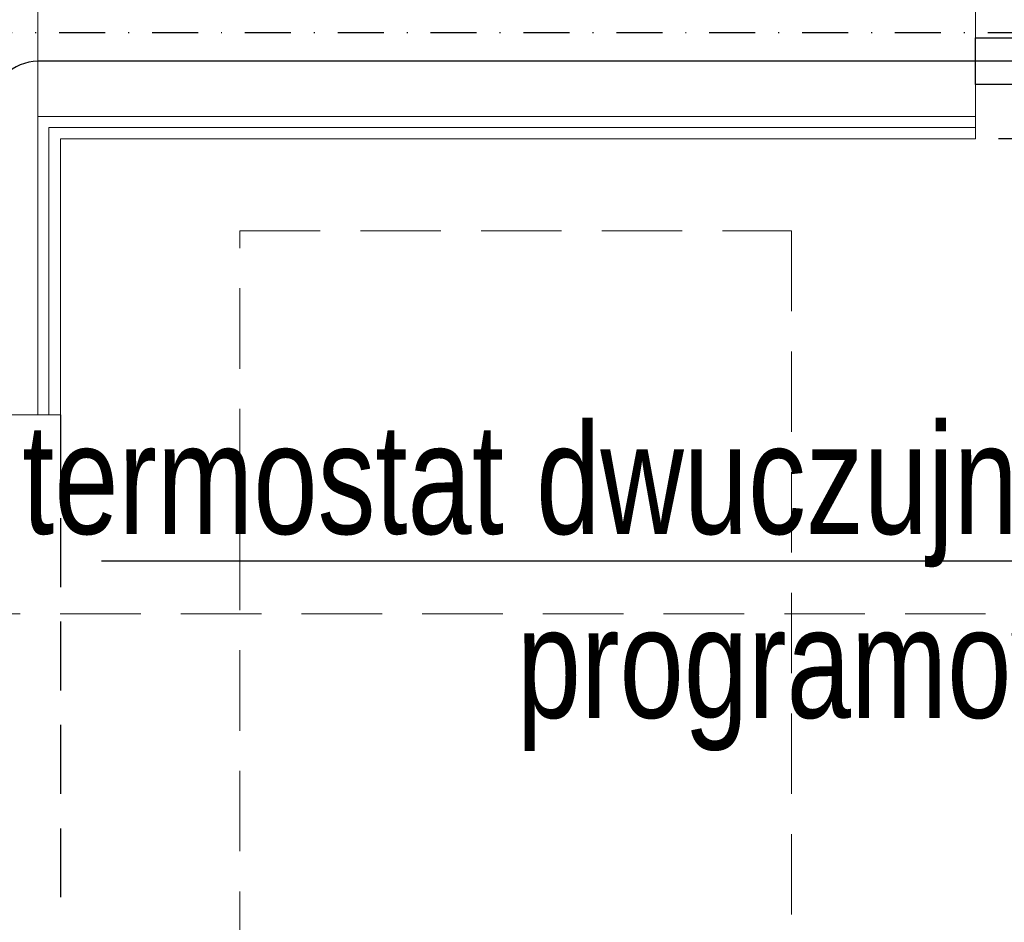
# Model space of a CAD drawing. Header units: inches. Extents: x 67073 to 287261, y -76160 to 48412.
# Tile 65 of 117: x 83797 to 83904, y -41563 to -41465. Entities that reach past the tile are written whole.
import ezdxf

# ---------------------------------------------------------------- set-up
doc = ezdxf.new("R2010")
doc.units = ezdxf.units.IN
doc.header["$MEASUREMENT"] = 0
doc.linetypes.add('DASHDOT', pattern=[1, 0.5, -0.25, 0, -0.25])
doc.linetypes.add('HIDDEN', pattern=[0.375, 0.25, -0.125])
for name, color, linetype in [('## 04 grzejniki opis', 102, 'Continuous'), ('p--drzwi', 251, 'Continuous'), ('p--podciąg', 61, 'Continuous')]:
    doc.layers.add(name, color=color, linetype=linetype)
for name, color, linetype, lineweight in [('## 08 CENTRALA REKUP', 204, 'Continuous', 25), ('DVM_PIPE', 102, 'Continuous', 30), ('p--dach', 2, 'Continuous', 30), ('p--płyta GK', 2, 'Continuous', 0), ('p--ściana szkielet', 3, 'Continuous', 0)]:
    doc.layers.add(name, color=color, linetype=linetype, lineweight=lineweight)
doc.styles.get("Standard").update_dxf_attribs({"font": 'ARIAL.TTF', "width": 0.75})

# ---------------------------------------------------------------- blocks, each defined once
blk = doc.blocks.new('drzwi-90-100')
for p, q in [((10.1, 87.38), (5.05, 87.38)), ((5.05, 87.38), (5.05, 2.53)), ((10.1, 2.53), (10.1, 87.38)), ((5.05, 2.53), (0, 2.53)), ((0, 2.53), (0, -2.53)), ((5.05, -2.53), (5.05, 2.53)), ((5.05, 2.53), (10.1, 2.53)), ((100, 2.53), (94.95, 2.53)), ((94.95, 2.53), (94.95, -2.53)), ((100, -2.53), (100, 2.53)), ((0, -2.53), (5.05, -2.53)), ((94.95, -2.53), (100, -2.53))]:
    blk.add_line(p, q)
blk.add_arc((10.8, 3.23), 84.15, 359.5233, 90.4767)

msp = doc.modelspace()

# ---------------------------------------------------------------- linework, layer by layer
at = {"layer": '## 04 grzejniki opis'}
msp.add_line((83806.181, -41523.376), (83947.588, -41523.376), dxfattribs=at)
at = {"layer": '## 08 CENTRALA REKUP', "color": 5, "linetype": 'DASHDOT', "lineweight": 25, "ltscale": 10}
msp.add_lwpolyline([(83777.013, -41514.159), (83777.013, -41508.07), (83791.494, -41508.07), (83791.494, -41465.907), (84227.553, -41465.907), (84227.553, -41525.901), (84233.435, -41525.901)], dxfattribs=at)
at = {"layer": 'DVM_PIPE'}
msp.add_line((84214.294, -41469.029), (83799.29, -41469.029), dxfattribs=at)
msp.add_arc((83799.29, -41474.029), 5, 90, 180, dxfattribs=at)
at = {"layer": 'p--dach', "color": 0, "linetype": 'HIDDEN', "lineweight": 20, "ltscale": 35}
msp.add_line((83368.585, -41529.123), (84648.585, -41529.123), dxfattribs=at)
msp.add_lwpolyline([(83821.235, -41487.473), (83881.235, -41487.473), (83881.235, -41607.473), (83821.235, -41607.473)], close=True, dxfattribs=at)
at = {"layer": 'p--podciąg', "color": 0, "linetype": 'HIDDEN', "ltscale": 30}
for p, q in [((84001.235, -41477.473), (83901.235, -41477.473)), ((83801.735, -41507.473), (83801.735, -41607.473))]:
    msp.add_line(p, q, dxfattribs=at)
at = {"layer": 'p--płyta GK', "color": 0, "ltscale": 35}
for p, q in [((83800.485, -41476.223), (83901.235, -41476.223)), ((83800.485, -41507.473), (83800.485, -41476.223)), ((83801.735, -41477.473), (83901.235, -41477.473)), ((83801.735, -41507.473), (83801.735, -41477.473))]:
    msp.add_line(p, q, dxfattribs=at)
at = {"layer": 'p--ściana szkielet', "color": 0, "ltscale": 2}
for p, q in [((83799.285, -41507.473), (83799.285, -41217.623)), ((83901.235, -41460.573), (83901.235, -41477.473)), ((83799.285, -41475.023), (83901.235, -41475.023)), ((83801.735, -41507.473), (83784.835, -41507.473))]:
    msp.add_line(p, q, dxfattribs=at)

# ---------------------------------------------------------------- block references
at = {"layer": 'p--drzwi', "color": 0, "xscale": -1, "rotation": 180}
msp.add_blockref('drzwi-90-100', (83901.235, -41469.023), dxfattribs=at)

# ---------------------------------------------------------------- texts
at = {"layer": '## 04 grzejniki opis', "insert": (83937.3, -41508.451), "char_height": 12, "attachment_point": 3}
msp.add_mtext('termostat dwuczujnikowy \\Pprogramowalny', dxfattribs=at)

doc.saveas('drawing.dxf')
